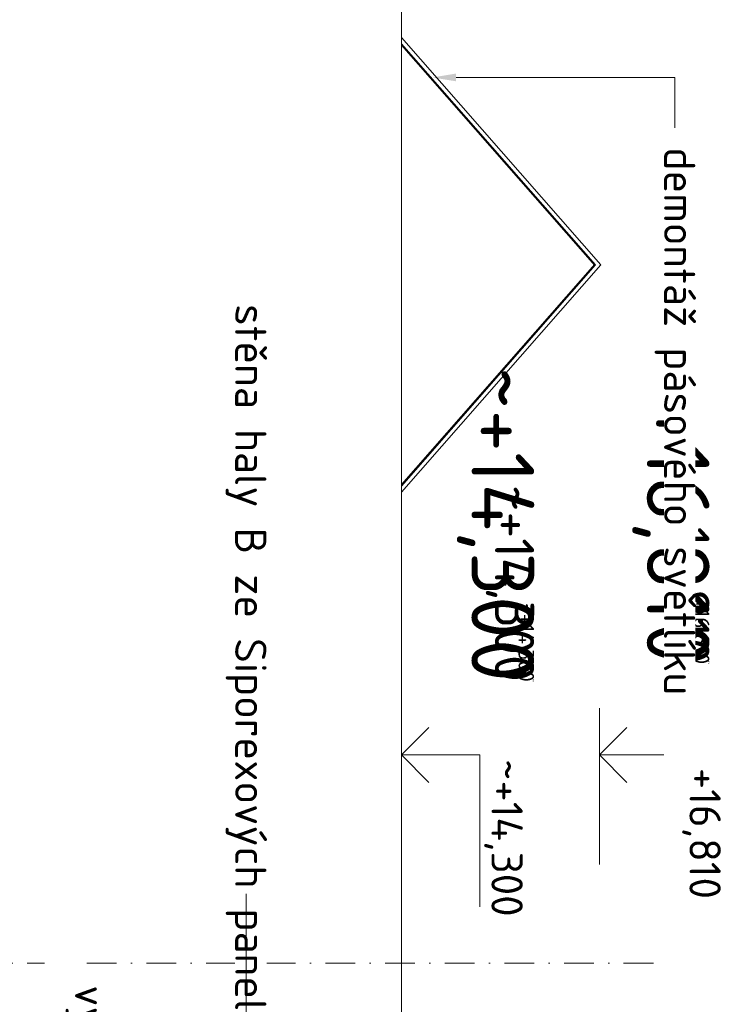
# Model space of a CAD drawing. Header units: millimetres. Extents: x -1695604 to 5289369, y -1488057 to 2187451.
# Tile 48 of 256: x -49627 to -40663, y 44855 to 57433. Entities that reach past the tile are written whole.
import ezdxf
from ezdxf import colors
from ezdxf.entities.mleader import LeaderData, LeaderLine
from ezdxf.enums import TextEntityAlignment as Align
from ezdxf.math import Vec2, Vec3

# ---------------------------------------------------------------- set-up
doc = ezdxf.new("R2010")
doc.units = ezdxf.units.MM
doc.linetypes.add('CENTERX2', pattern=[101.6, 63.5, -12.7, 12.7, -12.7])
doc.linetypes.add('DASHDOT', pattern=[25.4, 12.7, -6.35, 0, -6.35])
for name, color, linetype in [('0 @ 1', 7, 'Continuous'), ('0 @ 10', 7, 'Continuous'), ('0 @ 100', 7, 'Continuous'), ('0 @ 200', 7, 'Continuous'), ('0 @ 250 (1)', 7, 'Continuous'), ('0 @ 250 (2)', 7, 'Continuous'), ('0 @ 400', 7, 'Continuous')]:
    doc.layers.add(name, color=color, linetype=linetype)
for name, color, linetype, lineweight in [('A99_N_koty-200-vysk', 6, 'Continuous', 9), ('A99_N_txt-popis-200', 240, 'Continuous', 5), ('A99_N_txt-popis-50 @ 200', 240, 'Continuous', 9), ('A99_S_kce-demolice', 30, 'Continuous', 20), ('A99_S_kce-pohl', 7, 'Continuous', 5), ('A99_S_osy', 1, 'CENTERX2', 5)]:
    doc.layers.add(name, color=color, linetype=linetype, lineweight=lineweight)
doc.styles.add('A99_kota', font='isocpeur.ttf', dxfattribs={"height": 2})
doc.styles.add('A99_popis', font='isocpeur.ttf')

# ---------------------------------------------------------------- blocks, each defined once
blk = doc.blocks.new('*U494')
at = {"color": 0, "linetype": 'ByBlock', "lineweight": -2}
blk.add_line((-3, 0), (7, 0), dxfattribs=at)
for points in [[(0, 0), (0, 5), (0, 5), (9.7, 5)], [(-1.75, 1.75), (0, 0), (1.75, 1.75)]]:
    blk.add_lwpolyline(points, dxfattribs=at)
at = {"color": 0, "linetype": 'ByBlock', "lineweight": -2, "style": 'A99_kota'}
for tag, p in [('VYSKA', (10.325, 7.75)), ('POPIS', (9.2, 4.5))]:
    blk.add_attdef(tag, text='', height=2, dxfattribs=at).set_placement(p, align=Align.TOP_RIGHT)
blk = doc.blocks.new('*U6546')
at = {"layer": 'A99_N_koty-200-vysk', "lineweight": 5}
ref = blk.add_blockref('*U494', (-44750, 48040), dxfattribs=dict(at, xscale=200, yscale=200, zscale=200, rotation=270))
ref.add_attrib('VYSKA', '~+14,300', dxfattribs={"layer": '0 @ 400', "color": 0, "linetype": 'ByBlock', "lineweight": -2, "height": 800, "rotation": 270, "style": 'A99_kota'}).set_placement((-43055, 48975), align=Align.TOP_RIGHT)
ref = blk.add_blockref('*U494', (-44750, 48040), dxfattribs=dict(at, xscale=200, yscale=200, zscale=200, rotation=270))
ref.add_attrib('VYSKA', '~+14,300', dxfattribs={"layer": '0 @ 250 (1)', "color": 0, "linetype": 'ByBlock', "lineweight": -2, "height": 500, "rotation": 270, "style": 'A99_kota'}).set_placement((-43055, 48975), align=Align.TOP_RIGHT)
ref = blk.add_blockref('*U494', (-44750, 48040), dxfattribs=dict(at, xscale=200, yscale=200, zscale=200, rotation=270))
ref.add_attrib('VYSKA', '~+14,300', dxfattribs={"layer": '0 @ 250 (2)', "color": 0, "linetype": 'ByBlock', "lineweight": -2, "height": 500, "rotation": 270, "style": 'A99_kota'}).set_placement((-43055, 48975), align=Align.TOP_RIGHT)
ref = blk.add_blockref('*U494', (-44750, 48040), dxfattribs=dict(at, xscale=200, yscale=200, zscale=200, rotation=270))
ref.add_attrib('VYSKA', '~+14,300', dxfattribs={"layer": '0 @ 100', "color": 0, "linetype": 'ByBlock', "lineweight": -2, "height": 200, "rotation": 270, "style": 'A99_kota'}).set_placement((-43055, 48975), align=Align.TOP_RIGHT)
ref = blk.add_blockref('*U494', (-44750, 48040), dxfattribs=dict(at, xscale=200, yscale=200, zscale=200, rotation=270))
ref.add_attrib('VYSKA', '~+14,300', dxfattribs={"layer": '0 @ 10', "color": 0, "linetype": 'ByBlock', "lineweight": -2, "height": 20, "rotation": 270, "style": 'A99_kota'}).set_placement((-43055, 48975), align=Align.TOP_RIGHT)
ref = blk.add_blockref('*U494', (-44750, 48040), dxfattribs=dict(at, xscale=200, yscale=200, zscale=200, rotation=270))
ref.add_attrib('VYSKA', '~+14,300', dxfattribs={"layer": '0 @ 1', "color": 0, "linetype": 'ByBlock', "lineweight": -2, "height": 2, "rotation": 270, "style": 'A99_kota'}).set_placement((-43055, 48975), align=Align.TOP_RIGHT)
ref = blk.add_blockref('*U494', (-44750, 48040), dxfattribs=dict(at, xscale=200, yscale=200, zscale=200, rotation=270))
ref.add_attrib('VYSKA', '~+14,300', dxfattribs={"layer": '0 @ 200', "color": 0, "linetype": 'ByBlock', "lineweight": -2, "height": 400, "rotation": 270, "style": 'A99_kota'}).set_placement((-43200, 45975), align=Align.TOP_RIGHT)
blk = doc.blocks.new('*U24')
at = {"color": 0, "linetype": 'ByBlock', "lineweight": -2}
blk.add_line((-3, 0), (7, 0), dxfattribs=at)
for points in [[(0, 0), (0, 5), (0, 5), (9.7, 5)], [(-1.75, 1.75), (0, 0), (1.75, 1.75)]]:
    blk.add_lwpolyline(points, dxfattribs=at)
at = {"color": 0, "linetype": 'ByBlock', "lineweight": -2, "style": 'A99_kota'}
for tag, p in [('VYSKA', (9.2, 7.75)), ('POPIS', (9.2, 4.5))]:
    blk.add_attdef(tag, text='', height=2, dxfattribs=at).set_placement(p, align=Align.TOP_RIGHT)
blk = doc.blocks.new('*U6547')
at = {"layer": 'A99_N_koty-200-vysk', "lineweight": 5}
ref = blk.add_blockref('*U24', (-42220, 48040), dxfattribs=dict(at, xscale=200, yscale=200, zscale=200, rotation=270))
ref.add_attrib('VYSKA', '+16,810', dxfattribs={"layer": '0 @ 400', "color": 0, "linetype": 'ByBlock', "lineweight": -2, "height": 800, "rotation": 270, "style": 'A99_kota'}).set_placement((-40815, 49200), align=Align.TOP_RIGHT)
ref = blk.add_blockref('*U24', (-42220, 48040), dxfattribs=dict(at, xscale=200, yscale=200, zscale=200, rotation=270))
ref.add_attrib('VYSKA', '+16,810', dxfattribs={"layer": '0 @ 250 (1)', "color": 0, "linetype": 'ByBlock', "lineweight": -2, "height": 500, "rotation": 270, "style": 'A99_kota'}).set_placement((-40815, 49200), align=Align.TOP_RIGHT)
ref = blk.add_blockref('*U24', (-42220, 48040), dxfattribs=dict(at, xscale=200, yscale=200, zscale=200, rotation=270))
ref.add_attrib('VYSKA', '+16,810', dxfattribs={"layer": '0 @ 250 (2)', "color": 0, "linetype": 'ByBlock', "lineweight": -2, "height": 500, "rotation": 270, "style": 'A99_kota'}).set_placement((-40815, 49200), align=Align.TOP_RIGHT)
ref = blk.add_blockref('*U24', (-42220, 48040), dxfattribs=dict(at, xscale=200, yscale=200, zscale=200, rotation=270))
ref.add_attrib('VYSKA', '+16,810', dxfattribs={"layer": '0 @ 100', "color": 0, "linetype": 'ByBlock', "lineweight": -2, "height": 200, "rotation": 270, "style": 'A99_kota'}).set_placement((-40815, 49200), align=Align.TOP_RIGHT)
ref = blk.add_blockref('*U24', (-42220, 48040), dxfattribs=dict(at, xscale=200, yscale=200, zscale=200, rotation=270))
ref.add_attrib('VYSKA', '+16,810', dxfattribs={"layer": '0 @ 10', "color": 0, "linetype": 'ByBlock', "lineweight": -2, "height": 20, "rotation": 270, "style": 'A99_kota'}).set_placement((-40815, 49200), align=Align.TOP_RIGHT)
ref = blk.add_blockref('*U24', (-42220, 48040), dxfattribs=dict(at, xscale=200, yscale=200, zscale=200, rotation=270))
ref.add_attrib('VYSKA', '+16,810', dxfattribs={"layer": '0 @ 1', "color": 0, "linetype": 'ByBlock', "lineweight": -2, "height": 2, "rotation": 270, "style": 'A99_kota'}).set_placement((-40815, 49200), align=Align.TOP_RIGHT)
ref = blk.add_blockref('*U24', (-42220, 48040), dxfattribs=dict(at, xscale=200, yscale=200, zscale=200, rotation=270))
ref.add_attrib('VYSKA', '+16,810', dxfattribs={"layer": '0 @ 200', "color": 0, "linetype": 'ByBlock', "lineweight": -2, "height": 400, "rotation": 270, "style": 'A99_kota'}).set_placement((-40670, 46200), align=Align.TOP_RIGHT)

msp = doc.modelspace()

# ---------------------------------------------------------------- linework, layer by layer
at = {"layer": 'A99_S_kce-demolice', "lineweight": 9}
for points in [[(-44749.8, 57205.9), (-42200.4, 54300.8)], [(-44749.8, 57126.1), (-42270.4, 54300.8)], [(-44749.8, 57107.3), (-42278.6, 54291.4)], [(-44749.8, 51494.2), (-42278.6, 54310.2)], [(-44749.8, 51475.4), (-42270.4, 54300.8)], [(-44749.8, 51395.7), (-42200.4, 54300.8)]]:
    msp.add_lwpolyline(points, dxfattribs=at)
at = {"layer": 'A99_S_kce-pohl', "lineweight": 5}
msp.add_line((-44749.8, 26350), (-44749.8, 81865), dxfattribs=at)
at = {"layer": 'A99_S_osy', "linetype": 'DASHDOT', "lineweight": 9, "ltscale": 30}
msp.add_lwpolyline([(-61725, 45380), (-41385, 45380)], dxfattribs=at)

# ---------------------------------------------------------------- block references
at = {"layer": 'A99_N_txt-popis-200', "color": 3, "linetype": 'Continuous', "lineweight": 18}
for name in ['*U6546', '*U6547']:
    msp.add_blockref(name, (0, 0), dxfattribs=at)

# ---------------------------------------------------------------- leaders
at = {"layer": 'A99_N_txt-popis-50 @ 200', "lineweight": 9}
ml = msp.add_multileader_mtext('Standard', dxfattribs=at)
ml.set_content('\\A1;{\\C256;vybourání oken a dozdění okenních otvorů}', color=1, style='A99_popis')
ml.set_leader_properties(color=256, linetype='ByLayer', lineweight=-1)
ml.build(insert=Vec2(0, 0))
ml.multileader.update_dxf_attribs({"dogleg_length": 1, "arrow_head_size": 300, "scale": 200})
ctx = ml.context
ctx.base_point, ctx.scale, ctx.char_height, ctx.arrow_head_size, ctx.landing_gap_size, ctx.plane_origin, ctx.plane_x_axis, ctx.plane_y_axis = Vec3(-48720, 45350), 200, 400, 300, 250, Vec3(-59565.8, 41825), Vec3(0, -1), Vec3(1, 0)
notes = []
notes.append((ctx, [(1, (1, 1, 0), (-48720, 40065), (0, 1), 585, [(0, [(-48719.8, 37560)], 0, [])])]))
ctx.mtext.insert, ctx.mtext.text_direction, ctx.mtext.rotation, ctx.mtext.width, ctx.mtext.defined_height, ctx.mtext.flow_direction = Vec3(-48520, 45100), Vec3(0, -1), 4.712389, 4450, 1693.3, 5
ctx.mtext.has_bg_fill, ctx.mtext.bg_color, ctx.mtext.bg_scale_factor, ctx.mtext.bg_transparency, ctx.mtext.use_window_bg_color = 1, -1073741824, 1, 0, 1
for ctx, leaders in notes:
    for number, flags, end, landing, length, lines in leaders:
        leader = LeaderData()
        leader.index, (leader.has_last_leader_line, leader.has_dogleg_vector, leader.attachment_direction) = number, flags
        leader.last_leader_point, leader.dogleg_vector, leader.dogleg_length = Vec3(end), Vec3(landing), length
        for number, points, colour, breaks in lines:
            line = LeaderLine()
            line.index, line.vertices, line.color, line.breaks = number, Vec3.list(points), colors.encode_raw_color(colour), breaks
            leader.lines.append(line)
        ctx.leaders.append(leader)

# ---------------------------------------------------------------- next in the draw order: leaders
ml = msp.add_multileader_mtext('Standard', dxfattribs=at)
ml.set_content('\\A1;{\\C256;demontáž pásového světlíku}', color=1, style='A99_popis')
ml.set_leader_properties(color=256, linetype='ByLayer', lineweight=-1)
ml.build(insert=Vec2(0, 0))
ml.multileader.update_dxf_attribs({"dogleg_length": 1, "arrow_head_size": 300, "scale": 200})
ctx = ml.context
ctx.base_point, ctx.scale, ctx.char_height, ctx.arrow_head_size, ctx.landing_gap_size, ctx.plane_origin, ctx.plane_x_axis, ctx.plane_y_axis = Vec3(-41255, 74050), 200, 400, 300, 250, Vec3(-50290.8, 71245), Vec3(0, -1), Vec3(1, 0)
notes = []
notes.append((ctx, [(0, (1, 1, 0), (-41255, 74695), (0, -1), 645, [(0, [(-44352.3, 74695)], 0, [])])]))
ctx.mtext.insert, ctx.mtext.text_direction, ctx.mtext.rotation, ctx.mtext.width, ctx.mtext.defined_height, ctx.mtext.flow_direction = Vec3(-40995, 73800), Vec3(0, -1), 4.712389, 7477.425, 1693.3, 5
ctx.mtext.has_bg_fill, ctx.mtext.bg_color, ctx.mtext.bg_scale_factor, ctx.mtext.bg_transparency, ctx.mtext.use_window_bg_color = 1, -1073741824, 1, 0, 1
ml = msp.add_multileader_mtext('Standard', dxfattribs=at)
ml.set_content('\\A1;{\\C256;stěna hal C+D ze Siporexových panelů, tl. 300mm}', color=1, style='A99_popis')
ml.set_leader_properties(color=256, linetype='ByLayer', lineweight=-1)
ml.build(insert=Vec2(0, 0))
ml.multileader.update_dxf_attribs({"dogleg_length": 1, "arrow_head_size": 300, "scale": 200})
ctx = ml.context
ctx.base_point, ctx.scale, ctx.char_height, ctx.arrow_head_size, ctx.landing_gap_size, ctx.plane_origin, ctx.plane_x_axis, ctx.plane_y_axis = Vec3(-46729.8, 73076.6), 200, 400, 300, 250, Vec3(-57580.8, 64726.6), Vec3(0, -1), Vec3(1, 0)
notes.append((ctx, [(1, (1, 1, 0), (-46729.8, 64431.6), (0, 1), 585, [(0, [(-46724.8, 59836.6)], 0, [])])]))
ctx.mtext.insert, ctx.mtext.text_direction, ctx.mtext.rotation, ctx.mtext.width, ctx.mtext.flow_direction = Vec3(-46469.8, 72826.6), Vec3(0, -1), 4.712389, 7709.273, 5
ctx.mtext.has_bg_fill, ctx.mtext.bg_color, ctx.mtext.bg_scale_factor, ctx.mtext.bg_transparency, ctx.mtext.use_window_bg_color = 1, -1073741824, 1, 0, 1
ml = msp.add_multileader_mtext('Standard', dxfattribs=at)
ml.set_content('\\A1;{\\C256;demontáž hromosvodu}', color=1, style='A99_popis')
ml.set_leader_properties(color=256, linetype='ByLayer', lineweight=-1)
ml.build(insert=Vec2(0, 0))
ml.multileader.update_dxf_attribs({"dogleg_length": 1, "arrow_head_size": 300, "scale": 200})
ctx = ml.context
ctx.base_point, ctx.scale, ctx.char_height, ctx.arrow_head_size, ctx.landing_gap_size, ctx.plane_origin, ctx.plane_x_axis, ctx.plane_y_axis = Vec3(-49110.2, 73062.5), 200, 400, 300, 250, Vec3(-59610.8, 61955), Vec3(0, -1), Vec3(1, 0)
notes.append((ctx, [(1, (1, 1, 0), (-49110.2, 66637.5), (0, 1), 645, [(0, [(-49115, 63587.5)], 0, [])])]))
ctx.mtext.insert, ctx.mtext.text_direction, ctx.mtext.rotation, ctx.mtext.width, ctx.mtext.defined_height, ctx.mtext.flow_direction = Vec3(-48910, 72812.5), Vec3(0, -1), 4.712389, 5515.206, 1693.3, 5
ctx.mtext.has_bg_fill, ctx.mtext.bg_color, ctx.mtext.bg_scale_factor, ctx.mtext.bg_transparency, ctx.mtext.use_window_bg_color = 1, -1073741824, 1, 0, 1
for ctx, leaders in notes:
    for number, flags, end, landing, length, lines in leaders:
        leader = LeaderData()
        leader.index, (leader.has_last_leader_line, leader.has_dogleg_vector, leader.attachment_direction) = number, flags
        leader.last_leader_point, leader.dogleg_vector, leader.dogleg_length = Vec3(end), Vec3(landing), length
        for number, points, colour, breaks in lines:
            line = LeaderLine()
            line.index, line.vertices, line.color, line.breaks = number, Vec3.list(points), colors.encode_raw_color(colour), breaks
            leader.lines.append(line)
        ctx.leaders.append(leader)

# ---------------------------------------------------------------- next in the draw order: leaders
ml = msp.add_multileader_mtext('Standard', dxfattribs=at)
ml.set_content('\\A1;{\\C256;demontáž pásového světlíku}', color=1, style='A99_popis')
ml.set_leader_properties(color=256, linetype='ByLayer', lineweight=-1)
ml.build(insert=Vec2(0, 0))
ml.multileader.update_dxf_attribs({"dogleg_length": 1, "arrow_head_size": 300, "scale": 200})
ctx = ml.context
ctx.base_point, ctx.scale, ctx.char_height, ctx.arrow_head_size, ctx.landing_gap_size, ctx.plane_origin, ctx.plane_x_axis, ctx.plane_y_axis = Vec3(-41255, 56050), 200, 400, 300, 250, Vec3(-50290.8, 53245), Vec3(0, -1), Vec3(1, 0)
notes = []
notes.append((ctx, [(0, (1, 1, 0), (-41255, 56695), (0, -1), 645, [(0, [(-44352.3, 56695)], 0, [])])]))
ctx.mtext.insert, ctx.mtext.text_direction, ctx.mtext.rotation, ctx.mtext.width, ctx.mtext.defined_height, ctx.mtext.flow_direction = Vec3(-40995, 55800), Vec3(0, -1), 4.712389, 7005, 1693.3, 5
ctx.mtext.has_bg_fill, ctx.mtext.bg_color, ctx.mtext.bg_scale_factor, ctx.mtext.bg_transparency, ctx.mtext.use_window_bg_color = 1, -1073741824, 1, 0, 1
ml = msp.add_multileader_mtext('Standard', dxfattribs=at)
ml.set_content('\\A1;{\\C256;stěna haly B ze Siporexových panelů, tl. 450 mm}', color=1, style='A99_popis')
ml.set_leader_properties(color=256, linetype='ByLayer', lineweight=-1)
ml.build(insert=Vec2(0, 0))
ml.multileader.update_dxf_attribs({"dogleg_length": 1, "arrow_head_size": 300, "scale": 200})
ctx = ml.context
ctx.base_point, ctx.scale, ctx.char_height, ctx.arrow_head_size, ctx.landing_gap_size, ctx.plane_origin, ctx.plane_x_axis, ctx.plane_y_axis = Vec3(-46734.8, 54048.1), 200, 400, 300, 250, Vec3(-57585.8, 45978.1), Vec3(0, -1), Vec3(1, 0)
notes.append((ctx, [(1, (1, 1, 0), (-46734.8, 45683.1), (0, 1), 585, [(0, [(-46729.8, 41088.1)], 0, [])])]))
ctx.mtext.insert, ctx.mtext.text_direction, ctx.mtext.rotation, ctx.mtext.width, ctx.mtext.flow_direction = Vec3(-46474.8, 53798.1), Vec3(0, -1), 4.712389, 7709.273, 5
ctx.mtext.has_bg_fill, ctx.mtext.bg_color, ctx.mtext.bg_scale_factor, ctx.mtext.bg_transparency, ctx.mtext.use_window_bg_color = 1, -1073741824, 1, 0, 1
for ctx, leaders in notes:
    for number, flags, end, landing, length, lines in leaders:
        leader = LeaderData()
        leader.index, (leader.has_last_leader_line, leader.has_dogleg_vector, leader.attachment_direction) = number, flags
        leader.last_leader_point, leader.dogleg_vector, leader.dogleg_length = Vec3(end), Vec3(landing), length
        for number, points, colour, breaks in lines:
            line = LeaderLine()
            line.index, line.vertices, line.color, line.breaks = number, Vec3.list(points), colors.encode_raw_color(colour), breaks
            leader.lines.append(line)
        ctx.leaders.append(leader)

doc.saveas('drawing.dxf')
